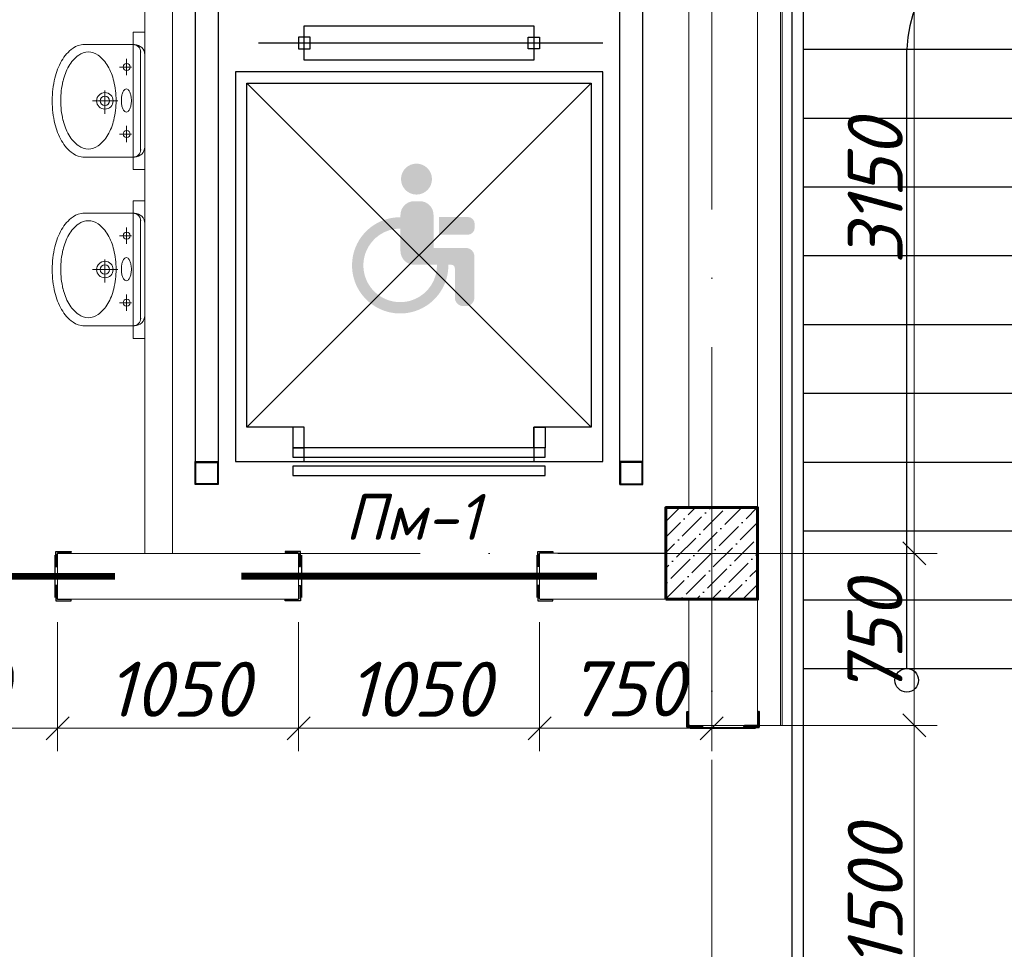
# Model space of a CAD drawing. Header units: millimetres. Extents: x 363306 to 7757304, y 1022887 to 1207196.
# Tile 203 of 256: x 1039947 to 1044237, y 1077084 to 1081137. Entities that reach past the tile are written whole.
import ezdxf
from ezdxf import colors
from ezdxf.entities.mleader import LeaderData, LeaderLine
from ezdxf.math import Vec2, Vec3

# ---------------------------------------------------------------- set-up
doc = ezdxf.new("R2010")
doc.units = ezdxf.units.MM
doc.linetypes.add('ACAD_ISO10W100', pattern=[18, 12, -3, 0, -3])
doc.layers.add('0 @ 100', color=7, linetype='Continuous')
doc.layers.add('kcd_tx', color=7, linetype='Continuous')
for name, color, linetype, lineweight in [('5   0.30', 1, 'Continuous', 30), ('expl', 234, 'Continuous', 13), ('инвалиды', 250, 'Continuous', 40), ('Метал', 157, 'Continuous', 30), ('размеры', 12, 'Continuous', 15), ('Сантехника', 150, 'Continuous', 13)]:
    doc.layers.add(name, color=color, linetype=linetype, lineweight=lineweight)
doc.styles.add('iso', font='isocpeur.TTF')
doc.styles.add('ISOCPEUR', font='isocpeur.TTF')
doc.styles.get("Standard").update_dxf_attribs({"font": 'isocpeui.ttf'})
doc.styles.add('ГОСТ 2.304', font='isocpeui.ttf')
doc.dimstyles.new('Санжар', dxfattribs={"dimtxt": 240, "dimasz": 200, "dimexe": 200, "dimexo": 200, "dimgap": 50, "dimtad": 1, "dimdec": 0, "dimtxsty": 'Standard', "dimblk": 'OBLIQUE', "dimcen": 2.5, "dimdle": 200, "dimclrd": 152, "dimclre": 152, "dimclrt": 152, "dimadec": 0, "dimazin": 0, "dimtfac": 1, "dimtdec": 0, "dimtmove": 0, "dimatfit": 3, "dimldrblk": 'OBLIQUE', "dimfxl": 0, "dimlwd": 0, "dimlwe": 0, "dimarcsym": 0})

# ---------------------------------------------------------------- blocks, each defined once
blk = doc.blocks.new('Раковина')
at = {"layer": 'Сантехника'}
for p, q in [((-272.7, -142), (-272.7, 108.5)), ((272.7, 108.5), (272.7, -142)), ((0, -61.3), (0, 61.3)), ((49.5, 1.4), (-63, 1.4)), ((-161, -127), (-161, -69.9)), ((164.1, -127), (164.1, -69.9)), ((-121.4, -104.1), (-200.6, -104.1)), ((203.6, -104.1), (124.5, -104.1)), ((-239.8, -172), (0, -172)), ((239.8, -172), (0, -172)), ((0, -192), (-222.7, -192)), ((222.7, -192), (0, -192))]:
    blk.add_line(p, q, dxfattribs=at)
for centre, radius in [((0, 1.4), 39.9), ((0, 1.4), 22.4), ((-161, -104.1), 17.1), ((164.1, -104.1), 17.1)]:
    blk.add_circle(centre, radius, dxfattribs=at)
for centre, radius, start, end in [((-39.1, -60), 312.1, 103.2739, 119.663), ((-1.8, -218.2), 474.6, 90, 103.2739), ((-1.8, -218.2), 474.6, 89.7855, 90), ((1.8, -218.2), 474.6, 90, 90.2145), ((1.8, -218.2), 474.6, 76.7261, 90), ((39.1, -60), 312.1, 60.337, 76.7261), ((-95.9, 39.7), 197.4, 119.663, 143.9722), ((-30.9, -59.3), 270.9, 103.2739, 119.663), ((1.5, -196.6), 412, 90, 103.2739), ((1.5, -196.6), 412, 76.7261, 90), ((33.9, -59.3), 270.9, 60.337, 76.7261), ((95.9, 39.7), 197.4, 36.0278, 60.337), ((-181.5, 102), 91.5, 143.9722, 180), ((-80.1, 27.3), 171.3, 119.663, 143.9722), ((83.2, 27.3), 171.3, 36.0278, 60.337), ((181.5, 102), 91.5, 0, 36.0278), ((-181.5, 102), 91.5, 180, 184.1196), ((-154.5, 81.3), 79.4, 143.9722, 180), ((157.6, 81.3), 79.4, 0, 36.0278), ((181.5, 102), 91.5, 355.8804, 0), ((-154.5, 81.3), 79.4, 180, 216.0278), ((157.6, 81.3), 79.4, 323.9722, 0), ((-80.1, 135.4), 171.3, 216.0278, 240.337), ((83.2, 135.4), 171.3, 299.663, 323.9722), ((-30.9, 221.9), 270.9, 240.337, 256.7261), ((1.5, 359.2), 412, 256.7261, 270), ((1.5, 359.2), 412, 270, 283.2739), ((33.9, 221.9), 270.9, 283.2739, 299.663), ((-43.2, -102.7), 11.5, 136.143, 180), ((-22.1, -123.1), 40.8, 113.3198, 136.143), ((-7.8, -156), 76.8, 100.124, 113.3198), ((1.5, -208.6), 130.2, 90, 100.124), ((1.5, -208.6), 130.2, 79.876, 90), ((10.9, -156), 76.8, 66.6802, 79.876), ((25.2, -123.1), 40.8, 43.857, 66.6802), ((46.3, -102.7), 11.5, 0, 43.857), ((-235.8, -135.2), 37.1, 180, 270), ((-222.7, -142), 50, 180, 270), ((-43.2, -102.7), 11.5, 180, 223.857), ((-22.1, -82.4), 40.8, 223.857, 246.6802), ((-7.8, -49.4), 76.8, 246.6802, 259.876), ((1.5, 3.2), 130.2, 259.876, 270), ((1.5, 3.2), 130.2, 270, 280.124), ((10.9, -49.4), 76.8, 280.124, 293.3198), ((25.2, -82.4), 40.8, 293.3198, 316.143), ((46.3, -102.7), 11.5, 316.143, 0), ((222.7, -142), 50, 270, 0), ((235.8, -135.2), 37.1, 270, 0)]:
    blk.add_arc(centre, radius, start, end, dxfattribs=at)
blk = doc.blocks.new('werfsdsss')
at = {"ltscale": 100}
for p, q in [((-579699.3, 1431200.2), (-579699.3, 1437355.2)), ((-579649.3, 1433155.2), (-579649.3, 1437255.2)), ((-579649.3, 1435880.2, 0), (-578724.3, 1435880.2, 0)), ((-579649.3, 1435580.2, 0), (-578724.3, 1435580.2, 0)), ((-579649.3, 1435280.2, 0), (-578724.3, 1435280.2, 0)), ((-579649.3, 1434980.2, 0), (-578724.3, 1434980.2, 0)), ((-579649.3, 1434680.2, 0), (-578724.3, 1434680.2, 0)), ((-579649.3, 1434380.2, 0), (-578724.3, 1434380.2, 0)), ((-579649.3, 1434080.2, 0), (-578724.3, 1434080.2, 0)), ((-579649.3, 1433780.2, 0), (-578724.3, 1433780.2, 0)), ((-579649.3, 1433480.2, 0), (-578724.3, 1433480.2, 0)), ((-579649.3, 1433180.2, 0), (-578724.3, 1433180.2, 0)), ((-579649.3, 1431300.2), (-579649.3, 1433155.2))]:
    blk.add_line(p, q, dxfattribs=at)
at = {"layer": 'expl', "lineweight": 30}
blk.add_line((-579199.3, 1433180.2, 0), (-579199.3, 1435880.2, 0), dxfattribs=at)
blk.add_circle((-579199.3, 1433128.8, 0), 51.4, dxfattribs=at)
blk.add_arc((-578680.5, 1435865.3, 0), 519, 1.6463, 178.3537, dxfattribs=at)
blk = doc.blocks.new('*U116')
at = {"color": 0, "linetype": 'ByBlock', "lineweight": -2, "ltscale": 100}
blk.add_lwpolyline([(0, 0), (63, 0), (63, 2.7, 0.414214), (60.7, 5), (12, 5, -0.414214), (5, 12), (5, 60.7, 0.414214), (2.7, 63), (0, 63)], format="xyb", close=True, dxfattribs=at)
blk = doc.blocks.new('fdsfsdfsf')
at = {"layer": '5   0.30', "color": 3, "lineweight": 40, "ltscale": 200}
blk.add_line((598335.9, 1214123.1), (598335.9, 1214407.3), dxfattribs=at)
at = {"layer": '5   0.30', "color": 3, "lineweight": 40, "ltscale": 200, "extrusion": (0, 0, -1), "xscale": 1.05763968, "yscale": 1.05763968, "zscale": -1.05763968, "rotation": 180}
blk.add_blockref('*U116', (-598340, 1214421.6), dxfattribs=at)
at = {"layer": '5   0.30', "color": 3, "lineweight": 40, "ltscale": 200, "xscale": 1.05763968, "yscale": 1.05763968, "zscale": 1.05763968}
blk.add_blockref('*U116', (598340, 1214106.8), dxfattribs=at)
blk = doc.blocks.new('_Oblique')
at = {"color": 0, "linetype": 'ByBlock', "lineweight": -2}
blk.add_line((-0.5, -0.5), (0.5, 0.5), dxfattribs=at)
blk = doc.blocks.new('*D734')
at = {"layer": 'Defpoints', "color": 0, "lineweight": 25, "ltscale": 100, "transparency": 16777216}
for p in [(1043162.3, 1081960.4), (1043844.8, 1081960.4), (1043162.3, 1078810.4)]:
    blk.add_point(p, dxfattribs=at)
at = {"layer": 'kcd_tx', "lineweight": 0, "ltscale": 100, "transparency": 16777216}
for p, q in [((1043844.8, 1078710.4), (1043844.8, 1082060.4)), ((1043262.3, 1081960.4), (1043944.8, 1081960.4)), ((1043262.3, 1078810.4), (1043944.8, 1078810.4))]:
    blk.add_line(p, q, dxfattribs=at)
at = {"layer": 'kcd_tx', "lineweight": 0, "ltscale": 100, "transparency": 16777216, "xscale": 100, "yscale": 100, "zscale": 100}
for p, rotation in [((1043844.8, 1081960.4), 90), ((1043844.8, 1078810.4), 270)]:
    blk.add_blockref('_Oblique', p, dxfattribs=dict(at, rotation=rotation))
at = {"layer": 'kcd_tx', "lineweight": 15, "ltscale": 100, "transparency": 16777216, "insert": (1043674.8, 1080385.4), "char_height": 240, "attachment_point": 5, "rotation": 90}
blk.add_mtext('3150', dxfattribs=at)
blk = doc.blocks.new('*D741')
at = {"layer": 'Defpoints', "color": 0, "lineweight": 25, "ltscale": 100, "transparency": 16777216}
for p in [(1043162.3, 1078060.4), (1043844.8, 1078060.4), (1043162.3, 1076560.4)]:
    blk.add_point(p, dxfattribs=at)
at = {"layer": 'kcd_tx', "lineweight": 0, "ltscale": 100, "transparency": 16777216}
for p, q in [((1043844.8, 1076460.4), (1043844.8, 1078160.4)), ((1043262.3, 1078060.4), (1043944.8, 1078060.4)), ((1043262.3, 1076560.4), (1043944.8, 1076560.4))]:
    blk.add_line(p, q, dxfattribs=at)
at = {"layer": 'kcd_tx', "lineweight": 0, "ltscale": 100, "transparency": 16777216, "xscale": 100, "yscale": 100, "zscale": 100}
for p, rotation in [((1043844.8, 1078060.4), 90), ((1043844.8, 1076560.4), 270)]:
    blk.add_blockref('_Oblique', p, dxfattribs=dict(at, rotation=rotation))
at = {"layer": 'kcd_tx', "lineweight": 15, "ltscale": 100, "transparency": 16777216, "insert": (1043674.8, 1077310.4), "char_height": 240, "attachment_point": 5, "rotation": 90}
blk.add_mtext('1500', dxfattribs=at)
blk = doc.blocks.new('*D742')
at = {"layer": 'Defpoints', "color": 0, "lineweight": 25, "ltscale": 100, "transparency": 16777216}
for p in [(1043162.3, 1078810.4), (1043844.8, 1078810.4), (1043162.3, 1078060.4)]:
    blk.add_point(p, dxfattribs=at)
at = {"layer": 'kcd_tx', "lineweight": 0, "ltscale": 100, "transparency": 16777216}
for p, q in [((1043844.8, 1077960.4), (1043844.8, 1078910.4)), ((1043262.3, 1078810.4), (1043944.8, 1078810.4)), ((1043262.3, 1078060.4), (1043944.8, 1078060.4))]:
    blk.add_line(p, q, dxfattribs=at)
at = {"layer": 'kcd_tx', "lineweight": 0, "ltscale": 100, "transparency": 16777216, "xscale": 100, "yscale": 100, "zscale": 100}
for p, rotation in [((1043844.8, 1078810.4), 90), ((1043844.8, 1078060.4), 270)]:
    blk.add_blockref('_Oblique', p, dxfattribs=dict(at, rotation=rotation))
at = {"layer": 'kcd_tx', "lineweight": 15, "ltscale": 100, "transparency": 16777216, "insert": (1043673.2, 1078435.4), "char_height": 240, "attachment_point": 5, "rotation": 90}
blk.add_mtext('750', dxfattribs=at)
blk = doc.blocks.new('*U434')
at = {"color": 0, "linetype": 'ByBlock', "lineweight": -2, "ltscale": 100}
blk.add_lwpolyline([(0, 0), (63, 0), (63, 2.7, 0.414214), (60.7, 5), (12, 5, -0.414214), (5, 12), (5, 60.7, 0.414214), (2.7, 63), (0, 63)], format="xyb", close=True, dxfattribs=at)
blk = doc.blocks.new('*U25')
at = {"color": 0, "linetype": 'ByBlock', "lineweight": -2, "ltscale": 100}
blk.add_lwpolyline([(0, 0), (63, 0), (63, 2.7, 0.414214), (60.7, 5), (12, 5, -0.414214), (5, 12), (5, 60.7, 0.414214), (2.7, 63), (0, 63)], format="xyb", close=True, dxfattribs=at)
blk = doc.blocks.new('*D570')
at = {"layer": 'Defpoints', "color": 0, "lineweight": 25, "transparency": 16777216}
for p in [(1039062.3, 1078610.4), (1040112.3, 1078610.4), (1040112.3, 1078048.3)]:
    blk.add_point(p, dxfattribs=at)
at = {"layer": 'kcd_tx', "lineweight": 0, "transparency": 16777216}
for p, q in [((1039062.3, 1078510.4), (1039062.3, 1077948.3)), ((1040112.3, 1078510.4), (1040112.3, 1077948.3)), ((1038962.3, 1078048.3), (1040212.3, 1078048.3))]:
    blk.add_line(p, q, dxfattribs=at)
at = {"layer": 'kcd_tx', "lineweight": 0, "transparency": 16777216, "xscale": 100, "yscale": 100, "zscale": 100, "rotation": 180}
blk.add_blockref('_Oblique', (1039062.3, 1078048.3), dxfattribs=at)
at = {"layer": 'kcd_tx', "lineweight": 0, "transparency": 16777216, "xscale": 100, "yscale": 100, "zscale": 100}
blk.add_blockref('_Oblique', (1040112.3, 1078048.3), dxfattribs=at)
at = {"layer": 'kcd_tx', "lineweight": 30, "transparency": 16777216, "insert": (1039587.3, 1078218.3), "char_height": 240, "attachment_point": 5}
blk.add_mtext('1050', dxfattribs=at)
blk = doc.blocks.new('*D571')
at = {"layer": 'Defpoints', "color": 0, "lineweight": 25, "transparency": 16777216}
for p in [(1040112.3, 1078610.4), (1041162.3, 1078610.4), (1041162.3, 1078048.3)]:
    blk.add_point(p, dxfattribs=at)
at = {"layer": 'kcd_tx', "lineweight": 0, "transparency": 16777216}
for p, q in [((1040112.3, 1078510.4), (1040112.3, 1077948.3)), ((1041162.3, 1078510.4), (1041162.3, 1077948.3)), ((1040012.3, 1078048.3), (1041262.3, 1078048.3))]:
    blk.add_line(p, q, dxfattribs=at)
at = {"layer": 'kcd_tx', "lineweight": 0, "transparency": 16777216, "xscale": 100, "yscale": 100, "zscale": 100, "rotation": 180}
blk.add_blockref('_Oblique', (1040112.3, 1078048.3), dxfattribs=at)
at = {"layer": 'kcd_tx', "lineweight": 0, "transparency": 16777216, "xscale": 100, "yscale": 100, "zscale": 100}
blk.add_blockref('_Oblique', (1041162.3, 1078048.3), dxfattribs=at)
at = {"layer": 'kcd_tx', "lineweight": 30, "transparency": 16777216, "insert": (1040637.3, 1078218.3), "char_height": 240, "attachment_point": 5}
blk.add_mtext('1050', dxfattribs=at)
blk = doc.blocks.new('*D572')
at = {"layer": 'Defpoints', "color": 0, "lineweight": 25, "transparency": 16777216}
for p in [(1041162.3, 1078610.4), (1042212.3, 1078610.4), (1042212.3, 1078048.3)]:
    blk.add_point(p, dxfattribs=at)
at = {"layer": 'kcd_tx', "lineweight": 0, "transparency": 16777216}
for p, q in [((1041162.3, 1078510.4), (1041162.3, 1077948.3)), ((1042212.3, 1078510.4), (1042212.3, 1077948.3)), ((1041062.3, 1078048.3), (1042312.3, 1078048.3))]:
    blk.add_line(p, q, dxfattribs=at)
at = {"layer": 'kcd_tx', "lineweight": 0, "transparency": 16777216, "xscale": 100, "yscale": 100, "zscale": 100, "rotation": 180}
blk.add_blockref('_Oblique', (1041162.3, 1078048.3), dxfattribs=at)
at = {"layer": 'kcd_tx', "lineweight": 0, "transparency": 16777216, "xscale": 100, "yscale": 100, "zscale": 100}
blk.add_blockref('_Oblique', (1042212.3, 1078048.3), dxfattribs=at)
at = {"layer": 'kcd_tx', "lineweight": 30, "transparency": 16777216, "insert": (1041687.3, 1078218.3), "char_height": 240, "attachment_point": 5}
blk.add_mtext('1050', dxfattribs=at)
blk = doc.blocks.new('*D573')
at = {"layer": 'Defpoints', "color": 0, "lineweight": 25, "transparency": 16777216}
for p in [(1042212.3, 1078610.4), (1042962.3, 1078610.4), (1042962.3, 1078048.3)]:
    blk.add_point(p, dxfattribs=at)
at = {"layer": 'kcd_tx', "lineweight": 0, "transparency": 16777216}
for p, q in [((1042212.3, 1078510.4), (1042212.3, 1077948.3)), ((1042962.3, 1078510.4), (1042962.3, 1077948.3)), ((1042112.3, 1078048.3), (1043062.3, 1078048.3))]:
    blk.add_line(p, q, dxfattribs=at)
at = {"layer": 'kcd_tx', "lineweight": 0, "transparency": 16777216, "xscale": 100, "yscale": 100, "zscale": 100, "rotation": 180}
blk.add_blockref('_Oblique', (1042212.3, 1078048.3), dxfattribs=at)
at = {"layer": 'kcd_tx', "lineweight": 0, "transparency": 16777216, "xscale": 100, "yscale": 100, "zscale": 100}
blk.add_blockref('_Oblique', (1042962.3, 1078048.3), dxfattribs=at)
at = {"layer": 'kcd_tx', "lineweight": 30, "transparency": 16777216, "insert": (1042587.3, 1078219.9), "char_height": 240, "attachment_point": 5}
blk.add_mtext('750', dxfattribs=at)
blk = doc.blocks.new('5TWE')
at = {"color": 116, "lineweight": 0, "true_color": 0x136734, "const_width": 30}
blk.add_lwpolyline([(671011.7, 1826860), (672561.7, 1826860)], dxfattribs=at)
at = {"layer": '5   0.30', "color": 5, "lineweight": 30, "ltscale": 200}
for p, q in [((671273.9, 1826952.1), (671273.9, 1826767.9)), ((672299.5, 1826952.1), (672299.5, 1826767.9))]:
    blk.add_line(p, q, dxfattribs=at)
at = {"layer": '5   0.30', "color": 5, "lineweight": 30, "ltscale": 200, "yscale": 1.05763968, "zscale": 1.05763968, "rotation": 180}
for p, xscale in [((671269.8, 1826968.4), 1.05763968), ((672303.5, 1826968.4), -1.05763968)]:
    blk.add_blockref('*U25', p, dxfattribs=dict(at, xscale=xscale))
at = {"layer": '5   0.30', "color": 5, "lineweight": 30, "ltscale": 200, "extrusion": (0, 0, -1), "yscale": 1.05763968, "zscale": -1.05763968}
for p, xscale in [((-671269.8, 1826753.5), 1.05763968), ((-672303.5, 1826753.5), -1.05763968)]:
    blk.add_blockref('*U25', p, dxfattribs=dict(at, xscale=xscale))
at = {"color": 18, "lineweight": 0, "true_color": 0x000000, "insert": (671463.5, 1827218.6), "char_height": 200, "width": 262.818, "attachment_point": 1}
blk.add_mtext('{\\C116;\\c3434259;Пм-1}', dxfattribs=at)
ml = blk.add_multileader_mtext('Standard')
ml.set_content('{\\fISOCPEUR|b0|i1|c204|p34;\\C5;Ст-6}', color=256, style='ISOCPEUR')
ml.set_leader_properties()
ml.build(insert=Vec2(0, 0))
ml.multileader.update_dxf_attribs({"text_left_attachment_type": 6, "text_right_attachment_type": 6, "dogleg_length": 0.208, "arrow_head_size": 187.5, "scale": 100})
ctx = ml.context
ctx.base_point, ctx.scale, ctx.char_height, ctx.arrow_head_size, ctx.landing_gap_size, ctx.plane_origin = Vec3(671509.9, 1827427), 100, 200, 187.5, 0, Vec3(675899.8, 1828882)
ctx.left_attachment, ctx.right_attachment, ctx.text_align_type = 6, 6, 1
notes = []
notes.append((ctx, [(1, (1, 1, 0), (672127.8, 1827427), (-1, 0), 20.8, [(2, [(671269.8, 1826968.4)], 0, []), (1, [(672322.3, 1826960), (672322.3, 1826960)], 0, [])])]))
ctx.mtext.insert, ctx.mtext.alignment, ctx.mtext.flow_direction = Vec3(671808.4, 1827667), 2, 5
for ctx, leaders in notes:
    for number, flags, end, landing, length, lines in leaders:
        leader = LeaderData()
        leader.index, (leader.has_last_leader_line, leader.has_dogleg_vector, leader.attachment_direction) = number, flags
        leader.last_leader_point, leader.dogleg_vector, leader.dogleg_length = Vec3(end), Vec3(landing), length
        for number, points, colour, breaks in lines:
            line = LeaderLine()
            line.index, line.vertices, line.color, line.breaks = number, Vec3.list(points), colors.encode_raw_color(colour), breaks
            leader.lines.append(line)
        ctx.leaders.append(leader)

msp = doc.modelspace()

# ---------------------------------------------------------------- hatches: boundary and pattern name
at = {"ltscale": 100}
h = msp.add_hatch(dxfattribs=at)
h.set_pattern_fill('ANSI36', color=256, scale=15, style=0)
h.set_pattern_definition([(45, (-16029000.283, 10261840.387), (25.25697034, 92.60889125), [119.0625, -23.8125, 0, -23.8125])])
h.paths.add_polyline_path([(1043162.268, 1079010.387), (1042762.268, 1079010.387), (1042762.268, 1078610.387), (1043162.268, 1078610.387)])
at = {"layer": 'инвалиды', "lineweight": 0, "ltscale": 200, "true_color": 0xfab905}
h = msp.add_hatch(color=40, dxfattribs=at)
h.paths.add_polyline_path([(1041606.323, 1080286.056, -0.41421356), (1041666.323, 1080346.056), (1041690.31, 1080346.056, -0.41421356), (1041750.31, 1080286.056), (1041750.31, 1080142.199), (1041890.884, 1080142.199, -0.41421356), (1041928.384, 1080104.699), (1041928.384, 1079925.819, -0.41421356), (1041890.884, 1079888.319), (1041880.667, 1079888.319, -0.41421356), (1041843.167, 1079925.819), (1041843.167, 1080053.764, 0.41421356), (1041828.167, 1080068.764), (1041666.323, 1080068.764, -0.41421356), (1041606.323, 1080128.764)])
h.paths.add_polyline_path([(1041773.735, 1080277.017), (1041899.644, 1080277.017, -0.41421356), (1041929.644, 1080247.017), (1041929.644, 1080229.82, -0.41421356), (1041899.644, 1080199.82), (1041773.735, 1080199.82)])
h.paths.add_polyline_path([(1041606.323, 1080276.101), (1041606.323, 1080226.643, 2.45464577), (1041765.453, 1080068.764), (1041814.915, 1080068.764, -2.44501229)])
h.paths.add_polyline_path([(1041608.566, 1080442.243, -1), (1041743.537, 1080442.243, -1)])

# ---------------------------------------------------------------- linework, layer by layer
at = {"lineweight": 0, "ltscale": 100}
for p, q in [((1043162.268, 1078060.387), (1043162.268, 1085310.387)), ((1042862.268, 1079010.387), (1042862.268, 1084910.387)), ((1040492.268, 1081530.387), (1040492.268, 1078810.387)), ((1040612.268, 1081410.387), (1040612.268, 1078810.387)), ((1040112.268, 1078810.387), (1041162.268, 1078810.387)), ((1040112.268, 1078810.387), (1040112.268, 1078610.387)), ((1041162.268, 1078810.387), (1041162.268, 1078610.387)), ((1042212.268, 1078811.237), (1042762.268, 1078811.237)), ((1042212.268, 1078610.387), (1042212.268, 1078811.237)), ((1040112.268, 1078610.387), (1041162.268, 1078610.387)), ((1042212.268, 1078610.387), (1042762.268, 1078610.387)), ((1042862.268, 1078060.387), (1042862.268, 1078610.387)), ((1043162.268, 1078060.387), (1042862.268, 1078060.387))]:
    msp.add_line(p, q, dxfattribs=at)
at = {"color": 1, "linetype": 'ACAD_ISO10W100', "lineweight": 9, "ltscale": 100}
for p, q in [((1042962.268, 1085110.387), (1042962.268, 1066417.835)), ((1043492.268, 1078810.387), (1014088.863, 1078810.387))]:
    msp.add_line(p, q, dxfattribs=at)
at = {"color": 252, "lineweight": 0, "ltscale": 100}
for points in [[(1043269.268, 1078060.387), (1043269.268, 1085417.387), (1040462.268, 1085417.387)], [(1043269.268, 1078060.387), (1043162.268, 1078060.387)]]:
    msp.add_lwpolyline(points, dxfattribs=at)
at = {"color": 32, "lineweight": 0, "ltscale": 100}
msp.add_lwpolyline([(1043262.268, 1078060.387), (1043262.268, 1085410.387), (1040462.268, 1085410.387)], dxfattribs=at)
at = {"color": 46, "lineweight": 25}
for points in [[(1042662.268, 1079110.387), (1042662.268, 1081310.387), (1040712.268, 1081310.387), (1040712.268, 1079210.387)], [(1042562.268, 1079110.387), (1042562.268, 1081210.387), (1040812.268, 1081210.387), (1040812.268, 1079210.387)]]:
    msp.add_lwpolyline(points, dxfattribs=at)
at = {"color": 0, "ltscale": 100}
for points in [[(1041187.268, 1080960.387), (1041187.268, 1081110.387), (1042187.268, 1081110.387), (1042187.268, 1080960.387)], [(1041212.268, 1081010.387), (1041212.268, 1081060.387), (1041162.268, 1081060.387), (1041162.268, 1081010.387)], [(1042162.268, 1081010.387), (1042162.268, 1081060.387), (1042212.268, 1081060.387), (1042212.268, 1081010.387)], [(1040887.268, 1079210.387), (1042487.268, 1079210.387), (1042487.268, 1080910.387), (1040887.268, 1080910.387)], [(1041137.268, 1079270.387), (1041187.268, 1079270.387), (1041187.268, 1079360.387), (1041137.268, 1079360.387)], [(1042237.268, 1079270.387), (1042187.268, 1079270.387), (1042187.268, 1079360.387), (1042237.268, 1079360.387)], [(1042237.268, 1079270.387), (1041137.268, 1079270.387), (1041137.268, 1079230.387), (1042237.268, 1079230.387)], [(1042237.268, 1079190.387), (1041137.268, 1079190.387), (1041137.268, 1079150.387), (1042237.268, 1079150.387)]]:
    msp.add_lwpolyline(points, close=True, dxfattribs=at)
at = {"lineweight": 0, "ltscale": 100}
for points in [[(1040492.268, 1081083.421), (1040442.268, 1081083.421), (1040442.268, 1080483.421), (1040492.268, 1080483.421)], [(1040492.268, 1080347.981), (1040442.268, 1080347.981), (1040442.268, 1079747.981), (1040492.268, 1079747.981)]]:
    msp.add_lwpolyline(points, close=True, dxfattribs=at)
at = {"color": 0, "ltscale": 100}
for points in [[(1042487.268, 1081035.387), (1040987.268, 1081035.387)], [(1041187.268, 1079210.387), (1041187.268, 1079360.387), (1040937.268, 1079360.387), (1040937.268, 1080860.387), (1042437.268, 1080860.387), (1042437.268, 1079360.387), (1042187.268, 1079360.387), (1042187.268, 1079210.387)], [(1042437.268, 1080860.387), (1040937.268, 1079360.387)], [(1042437.268, 1079360.387), (1040937.268, 1080860.387)]]:
    msp.add_lwpolyline(points, dxfattribs=at)
at = {"color": 116, "lineweight": 0, "true_color": 0x136734, "const_width": 30}
msp.add_lwpolyline([(1038812.268, 1078710.387), (1040362.268, 1078710.387)], dxfattribs=at)
at = {"color": 1, "lineweight": 35, "ltscale": 100}
msp.add_lwpolyline([(1042921.56, 1078053.049), (1042854.929, 1078053.049), (1042854.929, 1078119.68), (1042858.217, 1078119.68, -0.41421356), (1042860.217, 1078117.68), (1042860.217, 1078065.337, 0.41421356), (1042867.217, 1078058.337), (1042919.56, 1078058.337, -0.41421356), (1042921.56, 1078056.337), (1042921.56, 1078053.049)], format="xyb", dxfattribs=at)
at = {"color": 1, "lineweight": 35, "ltscale": 100, "elevation": 0}
msp.add_lwpolyline([(1043169.606, 1078119.68), (1043169.606, 1078053.049), (1043102.975, 1078053.049), (1043102.975, 1078056.337, -0.41421356), (1043104.975, 1078058.337), (1043157.318, 1078058.337, 0.41421356), (1043164.318, 1078065.337), (1043164.318, 1078117.68, -0.41421356), (1043166.318, 1078119.68), (1043169.606, 1078119.68)], format="xyb", dxfattribs=at)
at = {"layer": '5   0.30', "color": 5, "lineweight": 30, "ltscale": 200}
msp.add_line((1040100.053, 1078802.482), (1040100.053, 1078618.292), dxfattribs=at)
at = {"layer": 'Метал', "color": 0, "lineweight": 30}
for points in [[(1040812.268, 1079210.387), (1040812.268, 1079110.387), (1040712.268, 1079110.387), (1040712.268, 1079210.387)], [(1042562.268, 1079210.387), (1042562.268, 1079110.387), (1042662.268, 1079110.387), (1042662.268, 1079210.387)]]:
    msp.add_lwpolyline(points, close=True, dxfattribs=at)
at = {"layer": 'Метал', "color": 0, "lineweight": 25}
for points in [[(1040809.268, 1079207.387), (1040809.268, 1079113.387), (1040715.268, 1079113.387), (1040715.268, 1079207.387)], [(1042565.268, 1079207.387), (1042565.268, 1079113.387), (1042659.268, 1079113.387), (1042659.268, 1079207.387)]]:
    msp.add_lwpolyline(points, close=True, dxfattribs=at)
at = {"layer": 'размеры', "lineweight": 60, "ltscale": 5}
msp.add_lwpolyline([(1042762.268, 1078610.387), (1043162.268, 1078610.387), (1043162.268, 1079010.387), (1042762.268, 1079010.387)], close=True, dxfattribs=at)

# ---------------------------------------------------------------- block references
at = {"lineweight": 60}
msp.add_blockref('werfsdsss', (1623011.542, -354871.623), dxfattribs=at)
at = {"color": 18, "lineweight": 30, "true_color": 0x000000}
msp.add_blockref('5TWE', (369900.601, -748149.158), dxfattribs=at)
at = {"color": 244, "lineweight": 0, "true_color": 0x991b1e, "rotation": 90.00000000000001}
msp.add_blockref('fdsfsdfsf', (2257276.438, 479712.965), dxfattribs=at)
at = {"layer": '5   0.30', "color": 5, "lineweight": 30, "ltscale": 200, "xscale": -1.05763968, "yscale": 1.05763968, "zscale": 1.05763968, "rotation": 180}
msp.add_blockref('*U434', (1040104.132, 1078818.819), dxfattribs=at)
at = {"layer": '5   0.30', "color": 5, "lineweight": 30, "ltscale": 200, "extrusion": (0, 0, -1), "xscale": -1.05763968, "yscale": 1.05763968, "zscale": -1.05763968}
msp.add_blockref('*U434', (-1040104.132, 1078603.966), dxfattribs=at)
at = {"layer": 'Сантехника', "extrusion": (0, 0, -1), "xscale": -0.8990186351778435, "yscale": 0.8990186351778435, "zscale": -0.8990186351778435, "rotation": 270}
for p in [(-1040319.635, 1080783.421), (-1040319.635, 1080047.981)]:
    msp.add_blockref('Раковина', p, dxfattribs=at)

# ---------------------------------------------------------------- texts
at = {"lineweight": 9, "char_height": 400, "width": 9717.00309, "attachment_point": 1, "style": 'iso'}
for insert in [(954613.151, 1083015.009), (999613.151, 1083015.009)]:
    msp.add_mtext('\\pi1764.372;{\\fISOCPEUR|b0|i1|c204|p34;Примерных вид для\\P\\pi488.236;стена монтажа (Газоблок)}', dxfattribs=dict(at, insert=insert))
at = {"layer": '0 @ 100', "color": 7, "insert": (761996.908, 1075986.433), "char_height": 318.940213, "width": 19697.5359, "attachment_point": 4, "style": 'ГОСТ 2.304'}
msp.add_mtext('\\pi5457.36288;{\\fISOCPEUR|b1|i1|c204|p34;Характеристика участка строительства:\\P\\pi0;\\P}Расчетная зимняя температура воздух 15 °С.\\PСкоростной напор ветра   - 38кг/м2.\\PВес снегового покрова    - 50кг/м2.\\PКлассификация зданий по функциональной пожарной опасности - Ф 4.1 \\PКоэффициент надежности по назначению - 0.95\\P\\P^IПроектом разработано подъёмник для мало мобильных граждан населения грузоподъемностью 250 кг. скоростью 0,25 см/с. Двери шахт подъёмника противопожарные с пределом огнестойкости El 30. Подъёмники оборудованы кабинами габаритами 1500х1500 мм, ширина дверей кабины обеспечивает проезд инвалидной коляски. Для экстренных случаев подъёмник оснащен дополнительным аккумулятором и механическим спуском для безопасного спуска пассажира в нулевую отметку. Так же в дверях подъёмника установлены замки датчики которые открываются с ключевыми картами, чтобы открыть двери подъёмника.\\P^IС внешней и внутренней стороны наружных стен предусмотрено обшивка из аквапанелей толщиной 12,5мм с утеплением из минераловатной ваты на кварцевой основе, А =0,040 Вт/мС, толщиной 100мм. (по теплотехническому расчету). Наружная отделка из органическое стекло.\\P^IПодрядчик обязан предоставить заказчику сертификаты соответствия и пожарной безопасности на фасадную систему и все применяемые в данной системе материалы и изделия.\\PКонструкции, изделия и материалы применены по действующим стандартам, ТУ, сертификатам. На путях эвакуации используются отделочные материалы, соответствующие требованиям п. 5.25 ШНК 2.01.02-04.\\PОтделка стен с внутренней стороны окраска водоэмульсионными красками светлых тонов. Во внутренней и наружной отделке использованы современные отделочные материалы используемые на территории Республики Узбекистан.\\P^IКрыша - скатная из металлических профилированных листов с полимерными покрытиями с обеих сторон толщ.0,55мм по металлическим конструкциям.\\P^IПо периметру наружных стен устраивается бетонная отмостка. Бетон кл.В 7,5 шириной 1000 мм, толщиной 50 мм по гравийному основанию толщиной 100 мм -150 мм.\\P^IВсе строительно-монтажные работы вести согласно указаний соответствующих строительных норм и проекта производства работ (П.П.Р.) на основании ШНК 3.01.01 - 03 и КМК 3.01.02 - 00.', dxfattribs=at)

# ---------------------------------------------------------------- dimensions: what is measured, and where the dimension line sits
at = {"layer": 'kcd_tx', "color": 134, "lineweight": 15, "ltscale": 100}
for base, p1, p2, picture, middle in [((1043844.762, 1081960.387), (1043162.268, 1078810.387), (1043162.268, 1081960.387), '*D734', (1043674.762, 1080385.387)), ((1043844.762, 1078810.387), (1043162.268, 1078060.387), (1043162.268, 1078810.387), '*D742', (1043673.216, 1078435.387)), ((1043844.762, 1078060.387), (1043162.268, 1076560.387), (1043162.268, 1078060.387), '*D741', (1043674.762, 1077310.387))]:
    dim = msp.add_linear_dim(base=base, p1=p1, p2=p2, angle=90, dimstyle='Санжар', override={"dimasz": 100, "dimexe": 100, "dimexo": 100, "dimdle": 100, "dimclrd": 256, "dimclre": 256, "dimclrt": 256, "dimtmove": 1, "dimfxl": 0, "dimarcsym": 2}, dxfattribs=at)
    dim.commit()
    dim.dimension.update_dxf_attribs({"geometry": picture, "text_midpoint": middle})
at = {"layer": 'kcd_tx', "color": 244, "lineweight": 30, "true_color": 0x991b1e}
for base, p1, p2, picture, middle in [((1040112.268, 1078048.331), (1039062.268, 1078610.387), (1040112.268, 1078610.387), '*D570', (1039587.268, 1078218.331)), ((1041162.268, 1078048.331), (1040112.268, 1078610.387), (1041162.268, 1078610.387), '*D571', (1040637.268, 1078218.331)), ((1042212.268, 1078048.331), (1041162.268, 1078610.387), (1042212.268, 1078610.387), '*D572', (1041687.268, 1078218.331)), ((1042962.268, 1078048.331), (1042212.268, 1078610.387), (1042962.268, 1078610.387), '*D573', (1042587.268, 1078219.877))]:
    dim = msp.add_linear_dim(base=base, p1=p1, p2=p2, dimstyle='Санжар', override={"dimasz": 100, "dimexe": 100, "dimexo": 100, "dimdle": 100, "dimclrd": 256, "dimclre": 256, "dimclrt": 256, "dimtmove": 1, "dimfxl": 0, "dimarcsym": 2}, dxfattribs=at)
    dim.commit()
    dim.dimension.update_dxf_attribs({"geometry": picture, "text_midpoint": middle})

# ---------------------------------------------------------------- leaders
ml = msp.add_multileader_mtext('Standard')
ml.set_content('{\\fISOCPEUR|b0|i1|c204|p34;\\C5;Ст-8}', color=256, style='ISOCPEUR')
ml.set_leader_properties()
ml.build(insert=Vec2(0, 0))
ml.multileader.update_dxf_attribs({"text_left_attachment_type": 6, "text_right_attachment_type": 6, "dogleg_length": 0.208, "arrow_head_size": 187.5, "scale": 100})
ctx = ml.context
ctx.base_point, ctx.scale, ctx.char_height, ctx.arrow_head_size, ctx.landing_gap_size, ctx.plane_origin = Vec3(1022054.667, 1079315.166), 100, 200, 187.5, 0, Vec3(1018479.711, 1077677.553)
ctx.left_attachment, ctx.right_attachment, ctx.text_align_type = 6, 6, 1
notes = []
notes.append((ctx, [(0, (1, 1, 0), (1022684.425, 1079315.166), (-1, 0), 20.819, [(1, [(1022684.425, 1079315.166), (1023062.268, 1078710.387), (1023062.268, 1078710.387)], 0, [])])]))
ctx.mtext.insert, ctx.mtext.width, ctx.mtext.alignment, ctx.mtext.flow_direction = Vec3(1022359.136, 1079555.166), 760.27741, 2, 5
for ctx, leaders in notes:
    for number, flags, end, landing, length, lines in leaders:
        leader = LeaderData()
        leader.index, (leader.has_last_leader_line, leader.has_dogleg_vector, leader.attachment_direction) = number, flags
        leader.last_leader_point, leader.dogleg_vector, leader.dogleg_length = Vec3(end), Vec3(landing), length
        for number, points, colour, breaks in lines:
            line = LeaderLine()
            line.index, line.vertices, line.color, line.breaks = number, Vec3.list(points), colors.encode_raw_color(colour), breaks
            leader.lines.append(line)
        ctx.leaders.append(leader)

doc.saveas('drawing.dxf')
